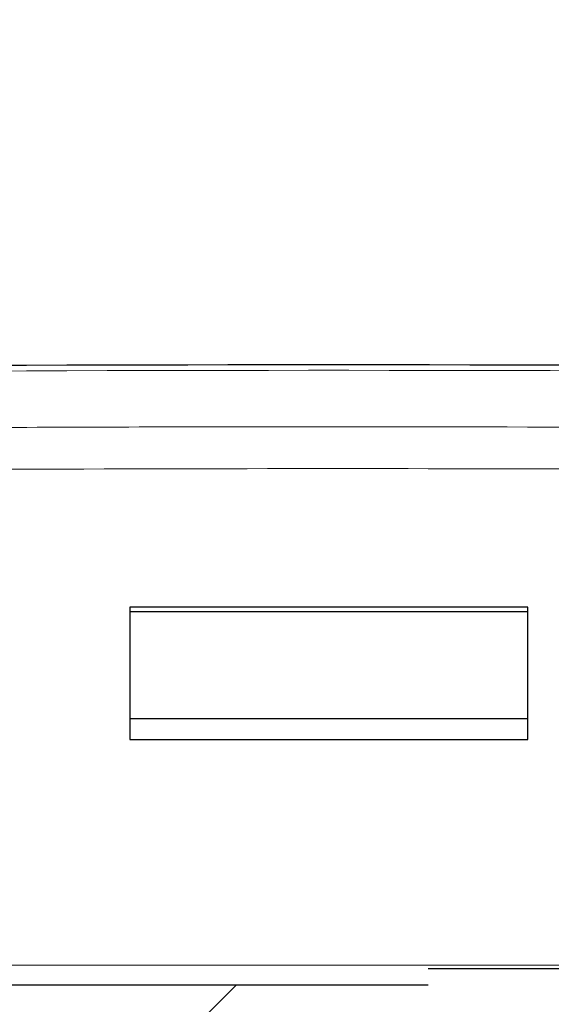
# Model space of a CAD drawing. Header units: millimetres. Extents: x -45 to 126, y 0 to 160.
# Tile 15 of 24: x 10 to 23, y 132 to 156. Entities that reach past the tile are written whole.
import ezdxf

# ---------------------------------------------------------------- set-up
doc = ezdxf.new("R2010")
doc.units = ezdxf.units.MM
doc.layers.get('0').update_dxf_attribs({"linetype": 'CONTINUOUS'})
doc.layers.add('SX$18', color=7, linetype='CONTINUOUS', true_color=0xffffff)
doc.layers.add('TOP$13', color=7, linetype='CONTINUOUS', true_color=0xffffff)

# ---------------------------------------------------------------- blocks, each defined once
blk = doc.blocks.new('HATCH3')
at = {"color": 251, "linetype": 'CONTINUOUS'}
blk.add_line((12.216068, 128.993693), (15.216068, 131.993693), dxfattribs=at)

msp = doc.modelspace()

# ---------------------------------------------------------------- linework, layer by layer
at = {"layer": 'SX$18', "color": 18, "linetype": 'CONTINUOUS'}
for p, q in [((22.538, 141.493), (12.538, 141.493)), ((12.538, 141.493), (12.538, 138.163)), ((22.538, 138.163), (22.538, 141.493)), ((22.538, 141.37), (12.538, 141.37)), ((12.538, 138.687), (22.538, 138.687)), ((12.538, 138.163), (22.538, 138.163)), ((26.081, 132.394), (20.037, 132.394)), ((-13.28, 131.994), (20.037, 131.994))]:
    msp.add_line(p, q, dxfattribs=at)
at = {"layer": 'SX$18', "color": 18, "linetype": 'CONTINUOUS', "lineweight": 5}
msp.add_line((-11.364, 132.489), (46.442, 132.489), dxfattribs=at)
at = {"layer": 'SX$18', "color": 18, "linetype": 'CONTINUOUS'}
msp.add_open_spline([(-15.362, 147.323), (6.23, 147.678), (27.827, 147.684), (49.42, 147.34)], degree=3, dxfattribs=at)
at = {"layer": 'SX$18', "color": 18, "linetype": 'CONTINUOUS', "lineweight": 5}
msp.add_open_spline([(49.42, 147.195), (27.829, 147.539), (6.232, 147.533), (-15.36, 147.178)], degree=3, dxfattribs=at)
for points, knots in [([(-15.337, 145.758), (-12.617, 145.802), (-7.174, 145.882), (0.998, 145.966), (9.186, 146.017), (20.142, 146.04), (33.556, 145.986), (44.233, 145.857), (49.42, 145.774)], [0, 0, 0, 0, 0.126005, 0.252154, 0.378596, 0.50533, 0.759677, 1, 1, 1, 1]), ([(-15.315, 144.706), (-4.364, 144.884), (6.589, 144.976), (28.168, 144.976), (38.794, 144.891), (49.42, 144.722)], [0, 0, 0, 0, 0.507545, 0.507545, 1, 1, 1, 1])]:
    msp.add_open_spline(points, degree=3, knots=knots, dxfattribs=at)
at = {"layer": 'TOP$13', "color": 18, "linetype": 'CONTINUOUS', "extrusion": (-0.797028, 0.495411, 0.345419)}
msp.add_open_spline([(12.815, 118.521, -140.417), (13.473, 119.247, -139.94), (14.806, 120.715, -138.97), (16.742, 122.843, -137.555), (18.557, 124.834, -136.223), (20.166, 126.596, -135.037), (21.572, 128.133, -133.998), (22.775, 129.447, -133.106), (23.756, 130.518, -132.377), (24.528, 131.359, -131.802), (25.102, 131.983, -131.375), (25.559, 132.481, -131.033), (25.997, 132.958, -130.706), (26.514, 133.52, -130.32), (27.258, 134.328, -129.763), (28.264, 135.42, -129.008), (29.566, 136.833, -128.029), (31.095, 138.489, -126.875), (32.851, 140.387, -125.546), (34.831, 142.522, -124.041), (37.033, 144.892, -122.359), (39.454, 147.491, -120.499), (42.093, 150.315, -118.462), (44.862, 153.27, -116.309), (46.747, 155.274, -114.835), (47.683, 156.268, -114.1)], degree=3, knots=[0, 0, 0, 0, 0.055134, 0.111845, 0.162895, 0.208283, 0.248009, 0.282074, 0.310476, 0.331538, 0.347843, 0.359393, 0.370567, 0.385294, 0.403573, 0.434224, 0.471479, 0.51534, 0.565806, 0.622878, 0.686555, 0.756837, 0.833725, 0.917219, 1, 1, 1, 1], dxfattribs=at)
at = {"layer": 'TOP$13', "color": 18, "linetype": 'CONTINUOUS', "lineweight": 5, "extrusion": (-0.797028, 0.495411, 0.345419)}
msp.add_open_spline([(11.792, 117.047, -140.665), (23.711, 130.187, -132.007), (35.33, 142.765, -123.238), (46.633, 154.764, -114.367)], degree=3, dxfattribs=at)

# ---------------------------------------------------------------- block references
at = {"layer": 'SX$18', "color": 251, "linetype": 'CONTINUOUS', "lineweight": -3}
msp.add_blockref('HATCH3', (0, 0), dxfattribs=at)

doc.saveas('drawing.dxf')
